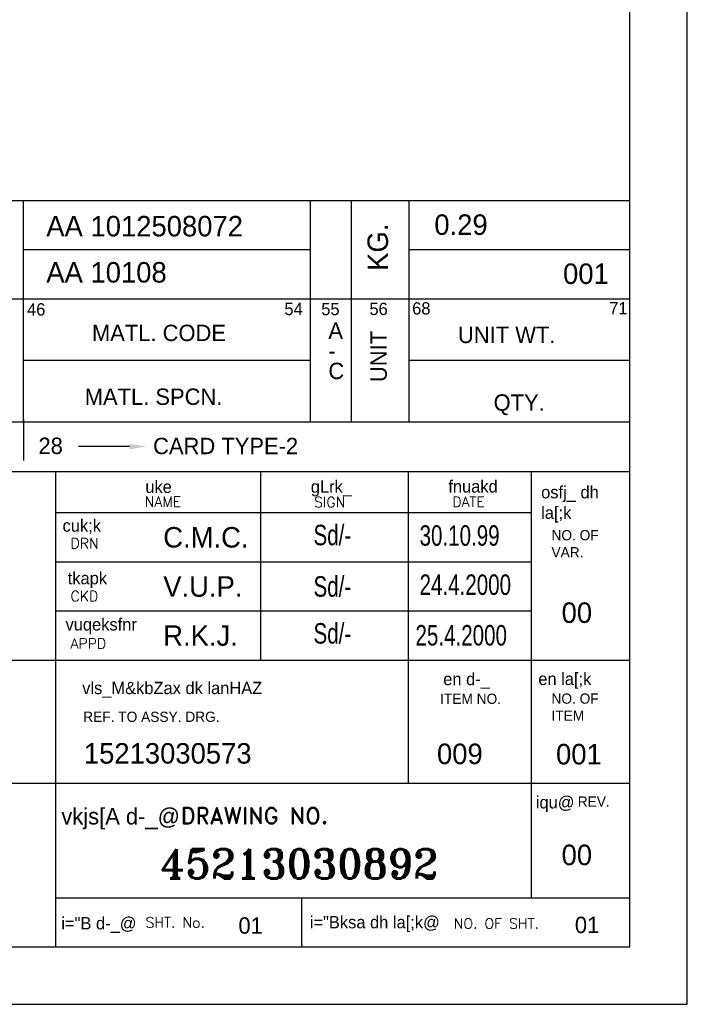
# Model space of a CAD drawing. Extents: x -5598 to -5178, y -1 to 593.
# Tile 3 of 4: x -5341 to -5178, y -1 to 239. Entities that reach past the tile are written whole.
import ezdxf

# ---------------------------------------------------------------- set-up
doc = ezdxf.new("R2010")
doc.units = 0
doc.header["$LTSCALE"] = 0.1
doc.layers.get('0').update_dxf_attribs({"linetype": 'CONTINUOUS'})
doc.layers.add('6', color=2, linetype='CONTINUOUS')
doc.layers.add('TEXT', color=3, linetype='CONTINUOUS')
doc.styles.add('HINDI', font='hindi')
doc.styles.add('ROMAND', font='romand')
doc.styles.add('ROMANS', font='romans.shx')
doc.styles.add('ROMANT', font='romant.shx')

# ---------------------------------------------------------------- blocks, each defined once
blk = doc.blocks.new('A4')
for p, q in [((210, 0), (210, 297)), ((203, 7), (203, 290)), ((20, 65), (203, 65)), ((133, 7), (133, 65)), ((158, 42), (158, 65)), ((176, 27), (176, 65)), ((191, 27), (191, 65)), ((133, 60), (191, 60)), ((133, 54), (191, 54)), ((133, 48), (191, 48)), ((20, 42), (203, 42)), ((20, 27), (203, 27)), ((190.99, 12.98), (190.99, 26.86)), ((133, 13), (203, 13)), ((163, 7), (163, 13)), ((20.01, 7), (203, 7)), ((0, 0), (210, 0))]:
    blk.add_line(p, q)
at = {"color": 7}
for p, q in [((64.03, 98.09), (203, 98.09)), ((129.03, 98.09), (129.03, 71.09)), ((164.03, 98.09), (164.03, 71.09)), ((169.03, 98.09), (169.03, 71.09)), ((176.03, 98.09), (176.03, 71.09)), ((129.03, 92.09), (164.03, 92.09)), ((176.03, 92.09), (203, 92.09)), ((64.07, 86.09), (203, 86.09)), ((129.03, 78.59), (164.03, 78.59)), ((176.03, 78.59), (203, 78.59)), ((20, 71.09), (203, 71.09)), ((129.05, 71.35), (129.05, 66.35)), ((142, 68.06), (135.77, 68.06))]:
    blk.add_line(p, q, dxfattribs=at)
blk.add_solid([(142, 68.39), (142, 67.73), (144, 68.06)], dxfattribs=at)
for s, height, p in [('46', 1.5, (129.49, 84.05)), ('54', 1.5, (160.87, 84.1)), ('55', 1.5, (165.37, 84.09)), ('56', 1.5, (171.24, 84.11)), ('68', 1.5, (176.45, 84.17)), ('71', 1.5, (200.48, 84.18)), ('MATL. CODE', 2, (137.4, 80.93)), ('A', 2, (166.23, 81.2)), ('UNIT WT.', 2, (182.04, 80.69)), ('-', 2, (166.23, 78.74)), ('C', 2, (166.23, 76.29)), ('MATL. SPCN.', 2, (136.52, 73.14)), ('QTY.', 2, (186.38, 72.43)), ('28', 2, (130.88, 67.15)), ('CARD TYPE-2', 2, (144.86, 67.13))]:
    blk.add_text(s, height=height, dxfattribs=at).set_placement(p)
blk.add_text('UNIT', height=2, rotation=90, dxfattribs=at).set_placement((173.36, 75.93))
at = {"style": 'HINDI'}
for s, height, p in [('uke', 1.5, (143.91, 62.4)), ('gLrk_', 1.5, (164.09, 62.42)), ('fnuakd', 1.5, (180.86, 62.45)), ('osfj_ dh', 1.5, (192.18, 61.74)), ('la[;k', 1.5, (192.18, 59.24)), ('cuk;k', 1.5, (133.82, 57.67)), ('tkapk', 1.5, (134.45, 51.25)), ('vuqeksfnr', 1.5, (134.18, 45.61)), ('en d-_', 1.5, (180.24, 38.94)), ('en la[;k', 1.5, (191.83, 38.96)), ('vls_M&kbZax dk lanHAZ', 1.5, (136.21, 37.85)), ('iqu@', 1.5, (191.53, 23.9)), ('vkjs[A d-_@', 2, (133.67, 21.94)), ('i="Bksa dh la[;k@', 1.5, (163.97, 9.27)), ('i="B d-_@', 1.5, (133.67, 9.14))]:
    blk.add_text(s, height=height, dxfattribs=at).set_placement(p)
at = {"layer": 'TEXT'}
for s, height, style, p in [('NAME', 1.25, 'ROMANS', (143.84, 60.7)), ('SIGN', 1.25, 'ROMANS', (164.49, 60.66)), ('DATE', 1.25, 'ROMANS', (181.35, 60.69)), ('DRN', 1.25, 'ROMANS', (134.79, 55.63)), ('CKD', 1.25, 'ROMANS', (134.79, 49.19)), ('APPD', 1.25, 'ROMANS', (134.79, 43.4)), ('DRAWING NO.', 2, 'ROMAND', (148.24, 22.01)), ('SHT. No.', 1.25, 'ROMANS', (143.94, 9.37)), ('NO. OF SHT.', 1.25, 'ROMANS', (181.52, 9.24))]:
    blk.add_text(s, height=height, dxfattribs=dict(at, style=style)).set_placement(p)
for s, p in [('NO. OF', (193.44, 56.62)), ('VAR.', (193.44, 54.54)), ('ITEM NO. ', (179.86, 36.66)), ('NO. OF', (193.44, 36.68)), ('REF. TO ASSY. DRG. ', (136.34, 34.46)), ('ITEM', (193.44, 34.6)), ('REV.', (196.64, 24.11))]:
    blk.add_text(s, height=1.25, dxfattribs=at).set_placement(p)

msp = doc.modelspace()

# ---------------------------------------------------------------- block references
at = {"xscale": 2, "yscale": 2, "zscale": 2}
msp.add_blockref('A4', (-5598.11, -1.26), dxfattribs=at)

# ---------------------------------------------------------------- texts
at = {"layer": '6'}
for s, height, p in [('AA 1012508072', 5, (-5334.44, 186.15)), ('0.29', 5, (-5239.8, 186.52)), ('AA 10108', 5, (-5334.44, 174.88)), ('001', 5, (-5208.4, 174.54)), ('C.M.C.', 5, (-5305.92, 110.21)), ('V.U.P.', 5, (-5305.92, 98.21)), ('00', 5, (-5208.76, 91.82)), ('R.K.J.', 5, (-5305.92, 86.23)), ('15213030573', 5, (-5325.28, 57.48)), ('009', 5, (-5239.15, 57.36)), ('001', 5, (-5210.12, 57.28)), ('00', 5, (-5208.76, 32.7)), ('01', 4, (-5287.58, 15.97)), ('01', 4, (-5205.53, 16.12))]:
    msp.add_text(s, height=height, dxfattribs=at).set_placement(p)
msp.add_text('KG.', height=5, rotation=90, dxfattribs=at).set_placement((-5251.1, 177.75))
at = {"layer": '6', "width": 0.75}
for s, p in [('Sd/-', (-5269.27, 110.77)), ('30.10.99', (-5243.4, 110.65)), ('Sd/-', (-5269.27, 98.21)), ('24.4.2000', (-5243.4, 98.65)), ('Sd/-', (-5269.27, 86.77)), ('25.4.2000', (-5244.4, 86.3))]:
    msp.add_text(s, height=5, dxfattribs=at).set_placement(p)
at = {"layer": '6', "style": 'ROMANT'}
msp.add_text('45213030892', height=7.2, dxfattribs=at).set_placement((-5306.69, 29.44))

doc.saveas('drawing.dxf')
